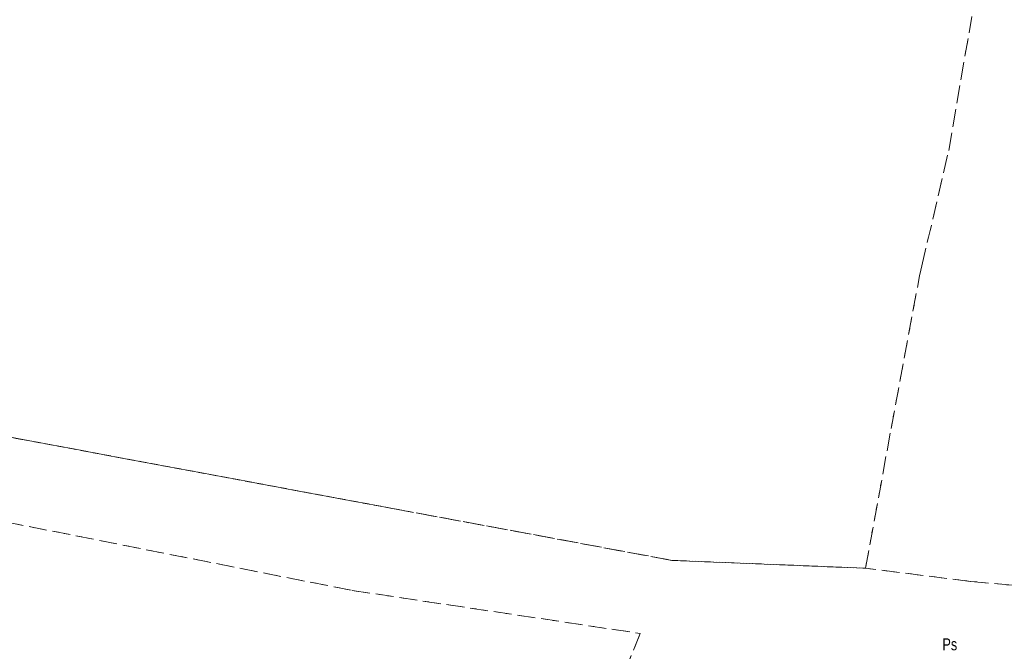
# Model space of a CAD drawing. Header units: metres. Extents: x 7527663 to 7537587, y 5492976 to 5503267.
# Tile 248 of 256: x 7532485 to 7532567, y 5499126 to 5499179. Entities that reach past the tile are written whole.
import ezdxf

# ---------------------------------------------------------------- set-up
doc = ezdxf.new("R2010")
doc.units = ezdxf.units.M
doc.linetypes.add('egkk-500', pattern=[2, 1.5, -0.5])
doc.linetypes.add('egug-500', pattern=[1, 0.5, -0.5])
doc.styles.get("Standard").update_dxf_attribs({"font": 'Working1250', "width": 0.75})

msp = doc.modelspace()

# ---------------------------------------------------------------- linework, layer by layer
at = {"layer": '217-kontur klasyfikacyjny', "color": 7, "linetype": 'egkk-500', "lineweight": 18, "flags": 128}
for points in [[(7532562.66, 5499167.73), (7532564.6, 5499178.93)], [(7532560.42, 5499158.07), (7532562.66, 5499167.73)], [(7532560.22, 5499157.22), (7532560.42, 5499158.07)], [(7532557.84, 5499144.45), (7532560.22, 5499157.22)], [(7532474.27, 5499145.54), (7532486.05, 5499143.35)], [(7532486.05, 5499143.35), (7532474.27, 5499145.54)], [(7532555.7, 5499132.75), (7532557.84, 5499144.45)], [(7532486.05, 5499143.35), (7532516.1, 5499137.75)], [(7532516.1, 5499137.75), (7532486.05, 5499143.35)], [(7532516.1, 5499137.75), (7532539.49, 5499133.41)], [(7532539.49, 5499133.41), (7532516.1, 5499137.75)], [(7532483.7, 5499136.63), (7532512.71, 5499130.89)], [(7532539.49, 5499133.41), (7532555.7, 5499132.75)], [(7532555.7, 5499132.75), (7532539.49, 5499133.41)], [(7532564.5, 5499131.65), (7532555.7, 5499132.75)], [(7532573.97, 5499130.76), (7532564.5, 5499131.65)], [(7532512.71, 5499130.89), (7532536.84, 5499127.29)], [(7532536.84, 5499127.29), (7532502.81, 5499043.83)]]:
    msp.add_lwpolyline(points, dxfattribs=at)
at = {"layer": '218-kontur użytku gruntowego', "color": 7, "linetype": 'egug-500', "lineweight": 18, "flags": 128}
for points in [[(7532562.66, 5499167.73), (7532564.6, 5499178.93)], [(7532560.42, 5499158.07), (7532562.66, 5499167.73)], [(7532560.22, 5499157.22), (7532560.42, 5499158.07)], [(7532557.84, 5499144.45), (7532560.22, 5499157.22)], [(7532474.27, 5499145.54), (7532486.05, 5499143.35)], [(7532486.05, 5499143.35), (7532474.27, 5499145.54)], [(7532555.7, 5499132.75), (7532557.84, 5499144.45)], [(7532486.05, 5499143.35), (7532516.1, 5499137.75)], [(7532516.1, 5499137.75), (7532486.05, 5499143.35)], [(7532516.1, 5499137.75), (7532539.49, 5499133.41)], [(7532539.49, 5499133.41), (7532516.1, 5499137.75)], [(7532483.7, 5499136.63), (7532512.71, 5499130.89)], [(7532539.49, 5499133.41), (7532555.7, 5499132.75)], [(7532555.7, 5499132.75), (7532539.49, 5499133.41)], [(7532564.5, 5499131.65), (7532555.7, 5499132.75)], [(7532573.97, 5499130.76), (7532564.5, 5499131.65)], [(7532512.71, 5499130.89), (7532536.84, 5499127.29)], [(7532536.84, 5499127.29), (7532502.81, 5499043.83)]]:
    msp.add_lwpolyline(points, dxfattribs=at)

# ---------------------------------------------------------------- texts
at = {"layer": '210-oznaczenie konturu użytku gruntowego', "color": 7, "linetype": 'CONTINUOUS', "lineweight": 18, "width": 0.79}
msp.add_text('Ps', height=1, dxfattribs=at).set_placement((7532562.14, 5499125.88))

doc.saveas('drawing.dxf')
